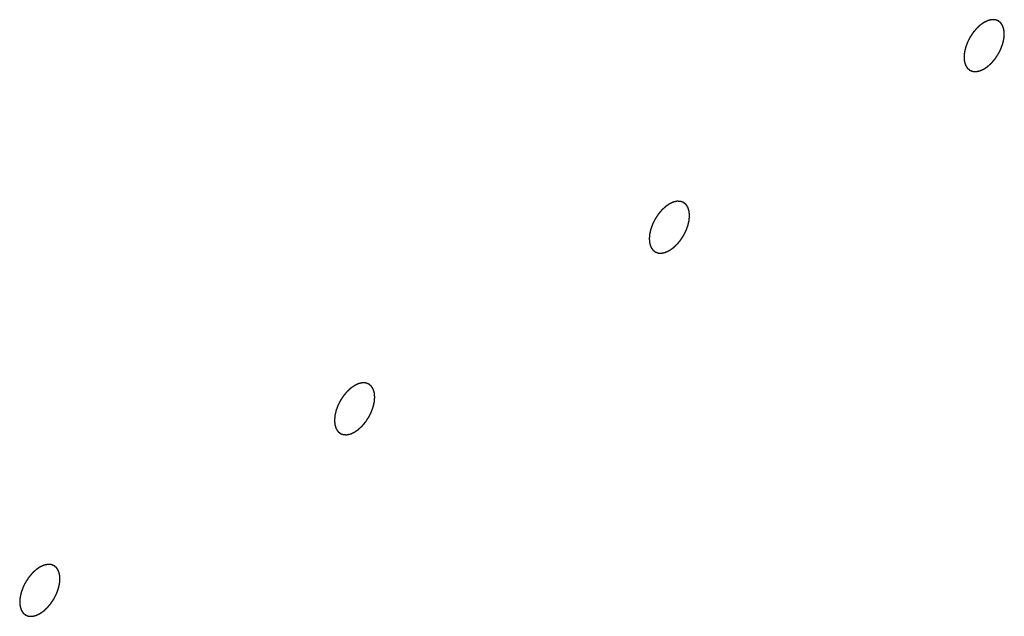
# Model space of a CAD drawing. Header units: inches. Extents: x 6 to 353, y 6 to 228.
# Tile 103 of 256: x 340.387 to 340.94, y 81.428 to 81.763. Entities that reach past the tile are written whole.
import ezdxf

# ---------------------------------------------------------------- set-up
doc = ezdxf.new("R2010")
doc.units = ezdxf.units.IN
doc.header["$LTSCALE"] = 19.946667
doc.header["$MEASUREMENT"] = 0
doc.linetypes.add('HIDDEN', pattern=[0.2, 0.1, -0.1])
doc.layers.add('DEFAULT_2', color=7, linetype='HIDDEN')

msp = doc.modelspace()

# ---------------------------------------------------------------- linework, layer by layer
at = {"layer": 'DEFAULT_2', "color": 7, "linetype": 'HIDDEN'}
for points in [[(340.92899, 81.76155), (340.92862, 81.7613), (340.92807, 81.76092), (340.92734, 81.7604), (340.92678, 81.76006), (340.92626, 81.75953), (340.92573, 81.75906), (340.92521, 81.75856), (340.92466, 81.7581), (340.92419, 81.75749), (340.9237, 81.75692), (340.92322, 81.75633), (340.92271, 81.75578), (340.9223, 81.75508), (340.92185, 81.75443), (340.92143, 81.75376), (340.92096, 81.75311), (340.92064, 81.75241), (340.92028, 81.75172), (340.91994, 81.75102), (340.91956, 81.75033), (340.91933, 81.74961), (340.91906, 81.7489), (340.91881, 81.74819), (340.91851, 81.74747), (340.91839, 81.74677), (340.91821, 81.74607), (340.91807, 81.74537), (340.91787, 81.74466), (340.91785, 81.74399), (340.91778, 81.74331), (340.91774, 81.74264), (340.91764, 81.74193), (340.91773, 81.74136), (340.91778, 81.74075), (340.91782, 81.74024), (340.91787, 81.73985), (340.91787, 81.73953), (340.91797, 81.73928), (340.91807, 81.73893), (340.91821, 81.73851), (340.91834, 81.73807), (340.91845, 81.73773), (340.91851, 81.73745), (340.91866, 81.73727), (340.91883, 81.73698), (340.91905, 81.73664), (340.91926, 81.73629), (340.91944, 81.73603), (340.91955, 81.7358), (340.91974, 81.73567), (340.91998, 81.73547), (340.92028, 81.73522), (340.92057, 81.73497), (340.92081, 81.73478), (340.92098, 81.73461), (340.9212, 81.73456), (340.92148, 81.73444), (340.92184, 81.73431), (340.92219, 81.73418), (340.92248, 81.73408), (340.92268, 81.73398), (340.92294, 81.73399), (340.92326, 81.73397), (340.92367, 81.73396), (340.92407, 81.73394), (340.9244, 81.73393), (340.92463, 81.73389), (340.9249, 81.73398), (340.92525, 81.73405), (340.92569, 81.73415), (340.92613, 81.73425), (340.92649, 81.73433), (340.92675, 81.73437), (340.92703, 81.73452), (340.9274, 81.73469), (340.92806, 81.73499), (340.92861, 81.73525), (340.92899, 81.73542)], [(340.92899, 81.73542), (340.92935, 81.73567), (340.9299, 81.73605), (340.93063, 81.73657), (340.93119, 81.73691), (340.93171, 81.73744), (340.93224, 81.73791), (340.93277, 81.73841), (340.93331, 81.73887), (340.93378, 81.73948), (340.93427, 81.74005), (340.93476, 81.74065), (340.93526, 81.7412), (340.93568, 81.74189), (340.93612, 81.74254), (340.93654, 81.74321), (340.93701, 81.74386), (340.93733, 81.74456), (340.93769, 81.74526), (340.93803, 81.74595), (340.93841, 81.74664), (340.93864, 81.74736), (340.93891, 81.74807), (340.93916, 81.74878), (340.93946, 81.7495), (340.93958, 81.7502), (340.93976, 81.7509), (340.93991, 81.7516), (340.94011, 81.75231), (340.94012, 81.75298), (340.94019, 81.75366), (340.94024, 81.75433), (340.94033, 81.75504), (340.94024, 81.75562), (340.94019, 81.75622), (340.94015, 81.75673), (340.94011, 81.75713), (340.9401, 81.75744), (340.94, 81.75769), (340.9399, 81.75804), (340.93976, 81.75847), (340.93963, 81.7589), (340.93952, 81.75924), (340.93946, 81.75952), (340.93931, 81.75971), (340.93915, 81.75999), (340.93893, 81.76033), (340.93871, 81.76068), (340.93854, 81.76094), (340.93842, 81.76117), (340.93823, 81.7613), (340.938, 81.7615), (340.9377, 81.76175), (340.9374, 81.762), (340.93716, 81.76219), (340.937, 81.76236), (340.93677, 81.76242), (340.93649, 81.76253), (340.93613, 81.76266), (340.93578, 81.76279), (340.93549, 81.76289), (340.93529, 81.763), (340.93503, 81.76298), (340.93471, 81.763), (340.93431, 81.76301), (340.9339, 81.76304), (340.93358, 81.76304), (340.93334, 81.76308), (340.93307, 81.76299), (340.93272, 81.76292), (340.93228, 81.76282), (340.93184, 81.76272), (340.93149, 81.76264), (340.93123, 81.7626), (340.93094, 81.76245), (340.93057, 81.76228), (340.92992, 81.76198), (340.92936, 81.76172), (340.92899, 81.76155)], [(340.75221, 81.63336), (340.75258, 81.63361), (340.75313, 81.63399), (340.75386, 81.63451), (340.75441, 81.63485), (340.75493, 81.63538), (340.75547, 81.63585), (340.75599, 81.63635), (340.75653, 81.63681), (340.75701, 81.63742), (340.7575, 81.63799), (340.75798, 81.63858), (340.75849, 81.63913), (340.7589, 81.63983), (340.75934, 81.64048), (340.75977, 81.64115), (340.76023, 81.6418), (340.76055, 81.6425), (340.76091, 81.64319), (340.76125, 81.64389), (340.76164, 81.64458), (340.76187, 81.6453), (340.76214, 81.64601), (340.76239, 81.64672), (340.76268, 81.64744), (340.76281, 81.64814), (340.76298, 81.64884), (340.76313, 81.64954), (340.76333, 81.65025), (340.76335, 81.65092), (340.76342, 81.6516), (340.76346, 81.65227), (340.76356, 81.65298), (340.76346, 81.65355), (340.76342, 81.65416), (340.76337, 81.65467), (340.76333, 81.65506), (340.76332, 81.65538), (340.76322, 81.65563), (340.76312, 81.65598), (340.76299, 81.6564), (340.76286, 81.65684), (340.76275, 81.65718), (340.76268, 81.65746), (340.76254, 81.65764), (340.76237, 81.65793), (340.76215, 81.65827), (340.76194, 81.65862), (340.76176, 81.65888), (340.76165, 81.65911), (340.76145, 81.65924), (340.76122, 81.65944), (340.76092, 81.65969), (340.76063, 81.65994), (340.76039, 81.66013), (340.76022, 81.6603), (340.75999, 81.66035), (340.75971, 81.66047), (340.75936, 81.6606), (340.759, 81.66073), (340.75872, 81.66083), (340.75851, 81.66093), (340.75826, 81.66092), (340.75794, 81.66094), (340.75753, 81.66095), (340.75713, 81.66097), (340.7568, 81.66098), (340.75656, 81.66102), (340.75629, 81.66093), (340.75594, 81.66086), (340.7555, 81.66076), (340.75506, 81.66066), (340.75471, 81.66058), (340.75445, 81.66054), (340.75417, 81.66039), (340.7538, 81.66022), (340.75314, 81.65992), (340.75258, 81.65966), (340.75221, 81.65949)], [(340.75221, 81.65949), (340.75184, 81.65924), (340.75129, 81.65886), (340.75056, 81.65834), (340.75001, 81.658), (340.74949, 81.65747), (340.74895, 81.657), (340.74843, 81.6565), (340.74789, 81.65604), (340.74742, 81.65543), (340.74692, 81.65486), (340.74644, 81.65426), (340.74593, 81.65371), (340.74552, 81.65302), (340.74508, 81.65237), (340.74465, 81.6517), (340.74419, 81.65105), (340.74387, 81.65035), (340.74351, 81.64965), (340.74317, 81.64896), (340.74278, 81.64827), (340.74256, 81.64755), (340.74228, 81.64684), (340.74203, 81.64613), (340.74174, 81.64541), (340.74161, 81.64471), (340.74144, 81.64401), (340.74129, 81.64331), (340.74109, 81.6426), (340.74107, 81.64193), (340.741, 81.64125), (340.74096, 81.64058), (340.74086, 81.63987), (340.74096, 81.63929), (340.741, 81.63869), (340.74105, 81.63818), (340.74109, 81.63778), (340.7411, 81.63747), (340.7412, 81.63722), (340.7413, 81.63687), (340.74143, 81.63644), (340.74156, 81.63601), (340.74167, 81.63567), (340.74174, 81.63539), (340.74188, 81.6352), (340.74205, 81.63492), (340.74227, 81.63458), (340.74248, 81.63423), (340.74266, 81.63397), (340.74277, 81.63374), (340.74297, 81.63361), (340.7432, 81.63341), (340.7435, 81.63316), (340.74379, 81.63291), (340.74404, 81.63272), (340.7442, 81.63255), (340.74443, 81.63249), (340.74471, 81.63238), (340.74506, 81.63225), (340.74542, 81.63212), (340.74571, 81.63202), (340.74591, 81.63191), (340.74616, 81.63193), (340.74648, 81.63191), (340.74689, 81.6319), (340.74729, 81.63187), (340.74762, 81.63187), (340.74786, 81.63183), (340.74813, 81.63192), (340.74848, 81.63199), (340.74892, 81.63209), (340.74936, 81.63219), (340.74971, 81.63227), (340.74997, 81.63231), (340.75025, 81.63246), (340.75063, 81.63263), (340.75128, 81.63293), (340.75184, 81.63319), (340.75221, 81.63336)], [(340.57543, 81.55743), (340.57507, 81.55717), (340.57452, 81.5568), (340.57379, 81.55628), (340.57323, 81.55594), (340.57271, 81.55541), (340.57218, 81.55494), (340.57165, 81.55443), (340.57111, 81.55398), (340.57064, 81.55336), (340.57015, 81.55279), (340.56967, 81.5522), (340.56916, 81.55165), (340.56874, 81.55096), (340.5683, 81.55031), (340.56788, 81.54964), (340.56741, 81.54899), (340.56709, 81.54828), (340.56673, 81.54759), (340.56639, 81.5469), (340.56601, 81.54621), (340.56578, 81.54549), (340.56551, 81.54478), (340.56526, 81.54407), (340.56496, 81.54335), (340.56484, 81.54265), (340.56466, 81.54195), (340.56451, 81.54125), (340.56431, 81.54054), (340.5643, 81.53987), (340.56423, 81.53918), (340.56419, 81.53852), (340.56409, 81.53781), (340.56418, 81.53723), (340.56423, 81.53662), (340.56427, 81.53612), (340.56431, 81.53572), (340.56432, 81.53541), (340.56442, 81.53516), (340.56452, 81.53481), (340.56466, 81.53438), (340.56479, 81.53395), (340.5649, 81.53361), (340.56496, 81.53333), (340.56511, 81.53314), (340.56527, 81.53286), (340.56549, 81.53252), (340.56571, 81.53217), (340.56589, 81.5319), (340.566, 81.53168), (340.56619, 81.53155), (340.56642, 81.53134), (340.56672, 81.5311), (340.56702, 81.53085), (340.56726, 81.53066), (340.56742, 81.53049), (340.56765, 81.53043), (340.56793, 81.53032), (340.56829, 81.53019), (340.56864, 81.53006), (340.56893, 81.52996), (340.56913, 81.52985), (340.56939, 81.52987), (340.56971, 81.52985), (340.57011, 81.52984), (340.57052, 81.52981), (340.57084, 81.52981), (340.57108, 81.52977), (340.57135, 81.52986), (340.5717, 81.52993), (340.57214, 81.53003), (340.57258, 81.53012), (340.57294, 81.53021), (340.57319, 81.53025), (340.57348, 81.5304), (340.57385, 81.53056), (340.5745, 81.53087), (340.57506, 81.53113), (340.57543, 81.5313)], [(340.57543, 81.5313), (340.5758, 81.53155), (340.57635, 81.53193), (340.57708, 81.53245), (340.57764, 81.53279), (340.57816, 81.53332), (340.57869, 81.53379), (340.57921, 81.53429), (340.57976, 81.53475), (340.58023, 81.53536), (340.58072, 81.53593), (340.5812, 81.53652), (340.58171, 81.53707), (340.58213, 81.53777), (340.58257, 81.53842), (340.58299, 81.53909), (340.58346, 81.53973), (340.58378, 81.54044), (340.58414, 81.54113), (340.58448, 81.54183), (340.58486, 81.54252), (340.58509, 81.54324), (340.58536, 81.54395), (340.58561, 81.54466), (340.58591, 81.54538), (340.58603, 81.54608), (340.58621, 81.54678), (340.58635, 81.54748), (340.58656, 81.54819), (340.58657, 81.54886), (340.58664, 81.54954), (340.58668, 81.55021), (340.58678, 81.55092), (340.58669, 81.55149), (340.58664, 81.5521), (340.5866, 81.55261), (340.58656, 81.553), (340.58655, 81.55332), (340.58645, 81.55356), (340.58635, 81.55391), (340.58621, 81.55434), (340.58608, 81.55478), (340.58597, 81.55512), (340.58591, 81.5554), (340.58576, 81.55558), (340.58559, 81.55587), (340.58537, 81.55621), (340.58516, 81.55655), (340.58498, 81.55682), (340.58487, 81.55705), (340.58468, 81.55718), (340.58444, 81.55738), (340.58414, 81.55762), (340.58385, 81.55788), (340.58361, 81.55807), (340.58344, 81.55824), (340.58322, 81.55829), (340.58294, 81.55841), (340.58258, 81.55853), (340.58223, 81.55867), (340.58194, 81.55877), (340.58174, 81.55887), (340.58148, 81.55886), (340.58116, 81.55888), (340.58075, 81.55889), (340.58035, 81.55891), (340.58002, 81.55892), (340.57979, 81.55895), (340.57952, 81.55887), (340.57917, 81.5588), (340.57873, 81.5587), (340.57829, 81.5586), (340.57793, 81.55851), (340.57768, 81.55848), (340.57739, 81.55833), (340.57702, 81.55816), (340.57637, 81.55786), (340.57581, 81.5576), (340.57543, 81.55743)], [(340.39866, 81.42924), (340.39902, 81.42949), (340.39958, 81.42987), (340.4003, 81.43038), (340.40086, 81.43072), (340.40138, 81.43125), (340.40191, 81.43173), (340.40244, 81.43223), (340.40298, 81.43269), (340.40345, 81.4333), (340.40395, 81.43387), (340.40443, 81.43446), (340.40493, 81.43501), (340.40535, 81.4357), (340.40579, 81.43636), (340.40622, 81.43702), (340.40668, 81.43767), (340.407, 81.43838), (340.40736, 81.43907), (340.4077, 81.43977), (340.40809, 81.44046), (340.40831, 81.44118), (340.40859, 81.44189), (340.40883, 81.4426), (340.40913, 81.44332), (340.40926, 81.44401), (340.40943, 81.44472), (340.40958, 81.44542), (340.40978, 81.44613), (340.4098, 81.4468), (340.40986, 81.44748), (340.40991, 81.44815), (340.41, 81.44886), (340.40991, 81.44943), (340.40987, 81.45004), (340.40982, 81.45055), (340.40978, 81.45094), (340.40977, 81.45126), (340.40967, 81.4515), (340.40957, 81.45185), (340.40944, 81.45228), (340.40931, 81.45272), (340.40919, 81.45306), (340.40913, 81.45333), (340.40899, 81.45352), (340.40882, 81.4538), (340.4086, 81.45414), (340.40839, 81.45449), (340.40821, 81.45476), (340.4081, 81.45499), (340.4079, 81.45512), (340.40767, 81.45532), (340.40737, 81.45556), (340.40708, 81.45582), (340.40683, 81.45601), (340.40667, 81.45618), (340.40644, 81.45623), (340.40616, 81.45635), (340.4058, 81.45647), (340.40545, 81.45661), (340.40516, 81.45671), (340.40496, 81.45681), (340.40471, 81.4568), (340.40439, 81.45682), (340.40398, 81.45683), (340.40357, 81.45685), (340.40325, 81.45686), (340.40301, 81.45689), (340.40274, 81.45681), (340.40239, 81.45674), (340.40195, 81.45663), (340.40151, 81.45654), (340.40116, 81.45645), (340.4009, 81.45642), (340.40061, 81.45627), (340.40024, 81.4561), (340.39959, 81.45579), (340.39903, 81.45554), (340.39866, 81.45537)], [(340.39866, 81.45537), (340.39829, 81.45511), (340.39774, 81.45474), (340.39701, 81.45422), (340.39645, 81.45388), (340.39593, 81.45335), (340.3954, 81.45287), (340.39488, 81.45237), (340.39434, 81.45192), (340.39386, 81.4513), (340.39337, 81.45073), (340.39289, 81.45014), (340.39238, 81.44959), (340.39197, 81.4489), (340.39153, 81.44825), (340.3911, 81.44758), (340.39063, 81.44693), (340.39032, 81.44622), (340.38995, 81.44553), (340.38961, 81.44484), (340.38923, 81.44415), (340.389, 81.44343), (340.38873, 81.44272), (340.38848, 81.44201), (340.38818, 81.44129), (340.38806, 81.44059), (340.38789, 81.43989), (340.38774, 81.43919), (340.38754, 81.43847), (340.38752, 81.43781), (340.38745, 81.43712), (340.38741, 81.43645), (340.38731, 81.43575), (340.38741, 81.43517), (340.38745, 81.43456), (340.3875, 81.43406), (340.38754, 81.43366), (340.38755, 81.43335), (340.38764, 81.4331), (340.38774, 81.43275), (340.38788, 81.43232), (340.38801, 81.43189), (340.38812, 81.43155), (340.38818, 81.43127), (340.38833, 81.43108), (340.3885, 81.4308), (340.38872, 81.43046), (340.38893, 81.43011), (340.38911, 81.42984), (340.38922, 81.42962), (340.38942, 81.42949), (340.38965, 81.42928), (340.38995, 81.42904), (340.39024, 81.42879), (340.39048, 81.4286), (340.39065, 81.42843), (340.39087, 81.42837), (340.39115, 81.42826), (340.39151, 81.42813), (340.39187, 81.42799), (340.39215, 81.4279), (340.39236, 81.42779), (340.39261, 81.42781), (340.39293, 81.42779), (340.39334, 81.42777), (340.39374, 81.42775), (340.39407, 81.42775), (340.3943, 81.42771), (340.39458, 81.4278), (340.39493, 81.42787), (340.39537, 81.42797), (340.39581, 81.42806), (340.39616, 81.42815), (340.39642, 81.42818), (340.3967, 81.42834), (340.39707, 81.4285), (340.39773, 81.42881), (340.39829, 81.42907), (340.39866, 81.42924)]]:
    msp.add_open_spline(points, degree=3, knots=[0, 0, 0, 0, 0.03125, 0.046875, 0.0625, 0.078125, 0.09375, 0.109375, 0.125, 0.140625, 0.15625, 0.171875, 0.1875, 0.203125, 0.21875, 0.234375, 0.25, 0.265625, 0.28125, 0.296875, 0.3125, 0.328125, 0.34375, 0.359375, 0.375, 0.390625, 0.40625, 0.421875, 0.4375, 0.453125, 0.46875, 0.484375, 0.5, 0.515625, 0.53125, 0.546875, 0.554688, 0.5625, 0.570312, 0.578125, 0.59375, 0.609375, 0.617188, 0.625, 0.632812, 0.640625, 0.65625, 0.671875, 0.679688, 0.6875, 0.695312, 0.703125, 0.71875, 0.734375, 0.742188, 0.75, 0.757812, 0.765625, 0.78125, 0.796875, 0.804688, 0.8125, 0.820312, 0.828125, 0.84375, 0.859375, 0.867188, 0.875, 0.882812, 0.890625, 0.90625, 0.921875, 0.929688, 0.9375, 0.945312, 0.953125, 0.96875, 1, 1, 1, 1], dxfattribs=at)

doc.saveas('drawing.dxf')
